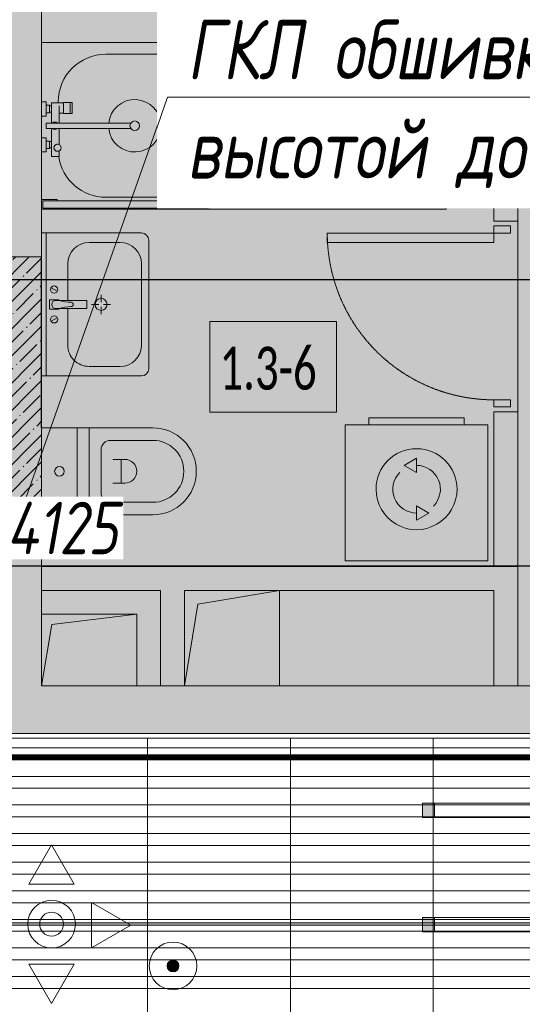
# Model space of a CAD drawing. Header units: millimetres. Extents: x -76220005 to 7466349, y -86687 to 22351.
# Tile 33 of 256: x 32086 to 34197, y -29366 to -25234. Entities that reach past the tile are written whole.
import ezdxf
from ezdxf import colors
from ezdxf.entities.mleader import LeaderData, LeaderLine
from ezdxf.math import Vec2, Vec3

# ---------------------------------------------------------------- set-up
doc = ezdxf.new("R2010")
doc.units = ezdxf.units.MM
for name, pattern in [('( Hidden )', [0.375, 0.25, -0.125]), ('-D1-02х01', [3, 2, -1]), ('-D1-03x03', [6, 3, -3]), ('DASHDOT', [25.4, 12.7, -6.35, 0, -6.35])]:
    doc.linetypes.add(name, pattern=pattern)
doc.layers.get('Defpoints').update_dxf_attribs({"color": 31})
for name, color, linetype, lineweight in [('_0', 7, 'Continuous', 13), ('A-000-MH_MASS', 7, '-D1-03x03', 5), ('A-010-A_ROOM', 7, 'Continuous', 18), ('A-200-M_WALL', 7, 'Continuous', 5), ('A-200-M_WALL_INT', 7, 'Continuous', 5), ('A-200-M_WALL_PAT', 7, 'Continuous', 5), ('A-230-M_FLOOR', 7, 'Continuous', 5), ('A-325-M_DOOR', 7, 'Continuous', 5), ('dim_light', 12, 'Continuous', 9), ('dim_pot', 183, 'Continuous', 9), ('E-610-M_EPS', 7, 'Continuous', 5), ('M-520-M_DRAINAGE_FW', 7, 'Continuous', 5), ('M-567-M_MECH_EQP', 7, 'Continuous', 5), ('pot', 183, 'Continuous', 15), ('pot sh', 183, 'Continuous', 15), ('S-280-M_COLUMN', 7, 'Continuous', 5), ('Z-060-M_DETAIL', 7, 'Continuous', 5), ('Марки дверей', 7, 'Continuous', 9), ('Сводный план', 7, 'Continuous', 0)]:
    doc.layers.add(name, color=color, linetype=linetype, lineweight=lineweight)
for name, color, linetype, lineweight, true_color in [('dim_razv', 7, 'DASHDOT', 9, 0x285228), ('light_pot', 7, 'Continuous', 15, 0x333300), ('pol', 7, 'Continuous', 15, 0x55666d)]:
    doc.layers.add(name, color=color, linetype=linetype, lineweight=lineweight, true_color=true_color)
doc.styles.add('Calibri Light_2', font='Calibri light.ttf', dxfattribs={"width": 0.7, "height": 250})
doc.styles.add('fl_iso paper', font='isocpeur.ttf', dxfattribs={"width": 0.8, "oblique": 10})
doc.styles.add('In tre', font='isocpeur.ttf', dxfattribs={"width": 0.8, "oblique": 10})
doc.dimstyles.new('In tre 1_75', dxfattribs={"dimtxt": 220, "dimasz": 120, "dimexe": 60, "dimexo": 10, "dimgap": 50, "dimtad": 1, "dimdec": 0, "dimrnd": 5, "dimzin": 0, "dimdsep": 46, "dimtxsty": 'fl_iso paper', "dimblk": 'ARCHTICK', "dimcen": 0, "dimdle": 60, "dimadec": 0, "dimazin": 0, "dimtfac": 1, "dimtdec": 0, "dimtofl": 0, "dimtmove": 1, "dimatfit": 1, "dimfxl": 1, "dimtfill": 1, "dimtolj": 1, "dimtzin": 0, "dimarcsym": 1})
pattern_1 = [(45, (36177.98, -48979.44), (-75.43415, 75.43415), [106.68, -17.78, 3.556, -17.78]), (45, (36177.98, -48904.05), (-75.43415, 75.43415), []), (50, (36177.98, -48979.44), (127.5292, -11.15758), [13.335, -146.685]), (355, (36177.98, -48979.44), (-24.66966, 133.74), [10.668, -117.348]), (100.451, (36188.6, -48980.37), (102.85973, 122.5818), [11.333, -124.663]), (46.184, (36177.98, -48943.88), (189.75516, -29.4304), [20.002, -220.027]), (96.636, (36193.79, -48946.33), (166.1822, 173.1996), [17, -186.995]), (351.184, (36177.98, -48943.88), (166.1839, 173.1976), [16.002, -176.022]), (21, (36195.76, -48952.77), (106.13027, -71.58603), [13.335, -146.685]), (326, (36195.76, -48952.77), (43.2619, 128.93175), [10.668, -117.348]), (71.451, (36204.6, -48958.73), (149.392, 57.34505), [11.333, -124.663]), (37.5, (36177.975, -48979.436), (2.16223, 59.18836), [3.353, -112.573, 3.353, -115.773, -117.792]), (37.5, (36177.975, -48979.436), (2.16223, 59.18836), [-235.052, 3.353, -114.44]), (7.5, (36177.975, -48979.436), (46.77386, 70.12615), [3.353, -64.567, 3.353, -109.906, -44.894]), (7.5, (36177.975, -48979.436), (46.77386, 70.12615), [-181.178, 3.353, -41.542]), (327.5, (36138.326, -48979.436), (94.91367, -4.01009), [3.353, -41.097, 3.353, -135.331, -184.023]), (327.5, (36138.326, -48979.436), (94.91367, -4.01009), [-183.134, 3.353, -180.67]), (317.5, (36120.55, -48979.44), (103.69057, 17.79882), [3.353, -54.432, 3.353, -88.748, -130.683]), (317.5, (36120.55, -48979.44), (103.69057, 17.79882), [-149.885, 3.353, -127.33])]

# ---------------------------------------------------------------- blocks, each defined once
blk = doc.blocks.new('*U312')
at = {"layer": 'pol', "true_color": 0x007dfa, "transparency": 33554687}
h = blk.add_hatch(color=150, dxfattribs=at)
h.dxf.hatch_style = 1
h.paths.add_polyline_path([(36010, 0), (0, 0), (0, -10), (36010, -10)])
at = {"layer": 'pol', "color": 162, "true_color": 0x2c3cc9}
blk.add_lwpolyline([(36010, 0), (0, 0), (0, -10), (36010, -10)], close=True, dxfattribs=at)
blk = doc.blocks.new('_DOT')
at = {"color": 0, "linetype": 'ByBlock'}
blk.add_line((-0.5, 0), (-1, 0), dxfattribs=at)
at = {"color": 0, "linetype": 'ByBlock', "const_width": 0.5}
blk.add_lwpolyline([(-0.25, 0, 1), (0.25, 0, 1)], format="xyb", close=True, dxfattribs=at)
blk = doc.blocks.new('*U329')
at = {"layer": 'light_pot', "linetype": 'ByBlock', "lineweight": 0}
h = blk.add_hatch(color=252, dxfattribs=at)
h.dxf.hatch_style = 1
h.paths.add_polyline_path([(-500, 30), (-550, 30), (-550, -30), (-500, -30)])
h = blk.add_hatch(color=252, dxfattribs=at)
h.dxf.hatch_style = 1
h.paths.add_polyline_path([(500, 30), (550, 30), (550, -30), (500, -30)])
for points in [[(-500, 30), (-550, 30), (-550, -30), (-500, -30)], [(500, -30), (-500, -30), (-500, 30), (500, 30)], [(500, 30), (550, 30), (550, -30), (500, -30)]]:
    blk.add_lwpolyline(points, close=True, dxfattribs=at)
blk = doc.blocks.new('_ArchTick')
at = {"color": 0, "linetype": 'ByBlock', "lineweight": 9, "const_width": 0.15}
blk.add_lwpolyline([(-0.5, -0.5), (0.5, 0.5)], dxfattribs=at)
blk = doc.blocks.new('*D373')
at = {"layer": 'Defpoints', "color": 0, "transparency": 16777216}
for p in [(30203, -27527.3), (30203, -28521.8), (34328, -28551.8)]:
    blk.add_point(p, dxfattribs=at)
at = {"layer": 'dim_light', "color": 0, "lineweight": -2, "transparency": 16777216}
for p, q in [((30203, -28511.8), (30203, -27467.3)), ((34328, -28541.8), (34328, -27467.3)), ((34388, -27527.3), (30143, -27527.3))]:
    blk.add_line(p, q, dxfattribs=at)
at = {"layer": 'dim_light', "color": 0, "lineweight": -2, "transparency": 16777216, "xscale": 120, "yscale": 120, "zscale": 120, "rotation": 180}
blk.add_blockref('_ArchTick', (30203, -27527.3), dxfattribs=at)
at = {"layer": 'dim_light', "color": 0, "lineweight": -2, "transparency": 16777216, "xscale": 120, "yscale": 120, "zscale": 120}
blk.add_blockref('_ArchTick', (34328, -27527.3), dxfattribs=at)
at = {"layer": 'dim_light', "color": 0, "transparency": 16777216, "insert": (32265.5, -27367.3), "char_height": 220, "attachment_point": 5, "style": 'fl_iso paper', "bg_fill": 3, "box_fill_scale": 1.1, "bg_fill_color": 256, "bg_fill_true_color": 13158600, "bg_fill_transparency": 0}
blk.add_mtext('\\A1;4125', dxfattribs=at)
blk = doc.blocks.new('A_MEQ_OpeningShaft-Rectangular - ВК-7999926-50_AS_Plan_10')
at = {"layer": 'Z-060-M_DETAIL', "linetype": '-D1-03x03'}
blk.add_hatch(color=256, dxfattribs=at).paths.add_polyline_path([(0, -300), (42.9, -42.9), (400, 0), (0, 0)])
at = {"layer": 'A-000-MH_MASS'}
for p, q in [((400, 0), (0, 0)), ((0, 0), (0, -300)), ((400, -300), (400, 0)), ((0, -300), (400, -300))]:
    blk.add_line(p, q, dxfattribs=at)
at = {"layer": 'Z-060-M_DETAIL'}
for p, q in [((400, 0), (0, 0)), ((0, 0), (0, -300)), ((42.9, -42.9), (400, 0)), ((400, 0), (400, -300)), ((0, -300), (42.9, -42.9)), ((0, -300), (400, -300))]:
    blk.add_line(p, q, dxfattribs=at)
blk = doc.blocks.new('A_MEQ_OpeningShaft-Rectangular - ОВ-7613551-50_AS_Plan_10')
at = {"layer": 'Z-060-M_DETAIL', "linetype": '-D1-03x03'}
blk.add_hatch(color=256, dxfattribs=at).paths.add_polyline_path([(0, -400), (57.1, -57.1), (400, 0), (0, 0)])
at = {"layer": 'A-000-MH_MASS'}
for p, q in [((400, 0), (0, 0)), ((0, 0), (0, -400)), ((400, -400), (400, 0)), ((0, -400), (400, -400))]:
    blk.add_line(p, q, dxfattribs=at)
at = {"layer": 'Z-060-M_DETAIL'}
for p, q in [((400, 0), (0, 0)), ((0, 0), (0, -400)), ((57.1, -57.1), (400, 0)), ((400, 0), (400, -400)), ((0, -400), (57.1, -57.1)), ((0, -400), (400, -400))]:
    blk.add_line(p, q, dxfattribs=at)
blk = doc.blocks.new('A_DOR_Door - INT_3_Single_800Wx2100H-7223319-50_AS_Plan_10')
at = {"layer": 'A-325-M_DOOR'}
for p, q in [((-380, 20), (-350, 20)), ((-380, -50), (-380, 20)), ((-350, 20), (-350, -50)), ((350, -50), (350, 20)), ((350, 20), (380, 20)), ((380, 20), (380, -50)), ((-350, -50), (-380, -50)), ((-350, -50), (-350, -750)), ((-310, -50), (-350, -50)), ((-350, -50), (-350, -750)), ((-310, -750), (-310, -50)), ((380, -50), (350, -50)), ((-350, -750), (-310, -750))]:
    blk.add_line(p, q, dxfattribs=at)
at = {"layer": 'A-325-M_DOOR', "linetype": '-D1-02х01'}
blk.add_arc((-350, -50), 700, 270, 0, dxfattribs=at)
blk = doc.blocks.new('MR_Ванна - Санузел с ванной_1700x700-V70-50_AS_Plan_10')
at = {"layer": 'M-520-M_DRAINAGE_FW'}
for p, q in [((-800, 0), (-800, 700)), ((-800, 700), (195.1, 700)), ((210, 700.1), (195, 700.1)), ((195, 700.1), (195, 660)), ((200, 665), (200, 695.1)), ((200, 695.1), (210, 695.1)), ((200, 695.1), (200, 665)), ((895, 695.1), (200, 695.1)), ((210, 665), (200, 665)), ((200, 665), (895, 665)), ((210, 695.1), (210, 700.1)), ((210, 700), (885, 700)), ((210, 660), (210, 665)), ((895, 665), (835, 665)), ((835, 665), (835, 660)), ((900, 700), (885, 700)), ((885, 700), (885, 695.1)), ((885, 695.1), (895, 695.1)), ((895, 695.1), (895, 665)), ((895, 665), (895, 695.1)), ((900, 660), (900, 700)), ((630, 650), (-430, 650)), ((195, 660), (210, 660)), ((835, 660), (900, 660)), ((826.3, 479.1), (858, 479.1)), ((826.3, 455.7), (826.3, 479.1)), ((858, 479.1), (858, 361.3)), ((880, 459.8), (900, 459.8)), ((880, 400), (880, 459.8)), ((900, 459.8), (900, 400)), ((826.3, 361.3), (826.3, 428.7)), ((858, 443.3), (866, 443.3)), ((858, 416.4), (858, 443.3)), ((866, 416.4), (858, 416.4)), ((866, 446), (880, 446)), ((866, 414), (866, 446)), ((866, 443.3), (866, 416.4)), ((880, 414), (866, 414)), ((880, 446), (880, 414)), ((900, 400), (880, 400)), ((524.9, 361.3), (880, 361.3)), ((880, 338.7), (524.9, 338.7)), ((826.3, 266.7), (826.3, 338.7)), ((858, 338.7), (858, 266.7)), ((880, 361.3), (880, 338.7)), ((770.9, 251.9), (770.9, 298.9)), ((770.9, 298.9), (780, 298.9)), ((780, 251.9), (780, 298.9)), ((780, 298.9), (807.5, 298.9)), ((780, 298.9), (780, 251.9)), ((807.5, 298.9), (807.5, 251.9)), ((807.5, 253.8), (807.5, 296.6)), ((807.5, 296.6), (826.3, 296.6)), ((858, 266.7), (858, 293.6)), ((858, 293.6), (866, 293.6)), ((866, 264), (866, 296)), ((866, 296), (880, 296)), ((866, 293.6), (866, 266.7)), ((880, 250.2), (880, 310)), ((880, 310), (900, 310)), ((880, 296), (880, 264)), ((900, 310), (900, 250.2)), ((780, 251.9), (770.9, 251.9)), ((807.5, 251.9), (780, 251.9)), ((858, 253.8), (807.5, 253.8)), ((830, 250), (830, 253.8)), ((858, 266.7), (858, 253.8)), ((866, 266.7), (858, 266.7)), ((880, 264), (866, 264)), ((900, 250.2), (880, 250.2)), ((-430, 50), (630, 50))]:
    blk.add_line(p, q, dxfattribs=at)
for centre, radius, start, end in [((-430, 350), 300, 90, 270), ((630, 450), 200, 8.4081, 90), ((508.5, 350), 110, 5.916, 354.084), ((832.8, 442.2), 15, 90, 270), ((832.8, 442.2), 15, 244.0483, 115.9517), ((832.8, 442.2), 15, 270, 90), ((508.5, 350), 20, 90, 270), ((508.5, 350), 20, 270, 90), ((508.5, 350), 20, 325.4667, 34.5333), ((843.9, 350), 15.5, 47.0093, 132.9907), ((843.9, 350), 15.5, 227.0093, 312.9907), ((630, 250), 200, 270, 360)]:
    blk.add_arc(centre, radius, start, end, dxfattribs=at)
blk = doc.blocks.new('MR_Тумба-Умывальник с зеркалом - Тумба-умывальник_600-V63-50_AS_Plan_10')
at = {"layer": 'M-520-M_DRAINAGE_FW'}
for p, q in [((-300, 0), (-300, 420)), ((-270, 450), (270, 450)), ((-170, 420), (170, 420)), ((300, 420), (300, 0)), ((-260, 200), (-260, 330)), ((0, 290), (0, 260)), ((260, 330), (260, 200)), ((-10, 250), (-40, 250)), ((40, 250), (10, 250)), ((0, 210), (0, 240)), ((-17, 73.1), (-17, 187.9)), ((-14, 190.9), (14, 190.9)), ((17, 187.9), (17, 73.1)), ((-17, 110), (-170, 110)), ((170, 110), (17, 110)), ((-69.7, 39.8), (-55.6, 66.3)), ((-20, 73.1), (-17, 73.1)), ((-20, 33.1), (-20, 73.1)), ((-17, 60), (-17, 73.1)), ((17, 73.1), (17, 60)), ((17, 73.1), (20, 73.1)), ((20, 73.1), (20, 33.1)), ((69.7, 39.8), (55.6, 66.3)), ((-300, 20), (300, 20)), ((20, 33.1), (-20, 33.1))]:
    blk.add_line(p, q, dxfattribs=at)
for centre, radius, start, end in [((-270, 420), 30, 90, 180), ((-170, 330), 90, 90, 180), ((170, 330), 90, 0, 90), ((270, 420), 30, 0, 90), ((0, 250), 25, 360, 180), ((0, 250), 25, 180, 360), ((-170, 200), 90, 180, 270), ((-14, 187.9), 3, 90, 180), ((-14, 187.9), 3, 105, 165), ((14, 187.9), 3, 0, 90), ((14, 187.9), 3, 15, 75), ((170, 200), 90, 270, 0), ((-217.6, 129.9), 208.5, 344.1823, 358.4054), ((0, 124.1), 9.19, 0, 180), ((217.6, 129.9), 208.5, 181.5946, 195.8177), ((-62.7, 53.1), 15, 0, 180), ((-62.7, 53.1), 15, 180, 0), ((0, 60), 17, 180, 0), ((62.7, 53.1), 15, 0, 180), ((62.7, 53.1), 15, 180, 0)]:
    blk.add_arc(centre, radius, start, end, dxfattribs=at)
blk = doc.blocks.new('MR_Унитаз напольный - Санузел с ванной-3100252-50_AS_Plan_10')
at = {"layer": 'M-520-M_DRAINAGE_FW'}
for p, q in [((-182.5, 0), (-182.5, 267.5)), ((-130, 267.5), (-130, 90)), ((130, 90), (130, 267.5)), ((182.5, 267.5), (182.5, 0)), ((-50, 150), (-50, 100)), ((-50, 135), (50, 135)), ((50, 100), (50, 150)), ((-90, 50), (90, 50)), ((182.5, 0), (-182.5, 0)), ((-182.5, -50), (-182.5, 0)), ((-182.5, 0), (182.5, 0)), ((182.5, 0), (182.5, -50)), ((-182.5, -50), (182.5, -50)), ((-182.5, -200), (-182.5, -50)), ((182.5, -50), (-182.5, -50)), ((182.5, -50), (182.5, -200)), ((182.5, -200), (-182.5, -200))]:
    blk.add_line(p, q, dxfattribs=at)
for centre, radius, start, end in [((0, 267.5), 182.5, 0, 180), ((0, 267.5), 130, 360, 180), ((0, 150), 50, 360, 180), ((-90, 90), 40, 180, 270), ((90, 90), 40, 270, 360), ((0, -125), 20, 360, 180), ((0, -125), 20, 180, 360)]:
    blk.add_arc(centre, radius, start, end, dxfattribs=at)
blk = doc.blocks.new('MR_Стиральная машина - Стиральная машина_600-2464872-50_AS_Plan_10')
at = {"layer": 'E-610-M_EPS'}
for p, q in [((300, 0), (-300, 0)), ((-300, 0), (-300, -570)), ((300, -570), (300, 0)), ((0, -170), (-52, -200)), ((-52, -200), (0, -230)), ((0, -230), (0, -170)), ((0, -370), (0, -430)), ((52, -400), (0, -370)), ((0, -430), (52, -400)), ((-300, -570), (300, -570)), ((-200, -570), (-200, -600)), ((200, -600), (200, -570)), ((-200, -600), (200, -600))]:
    blk.add_line(p, q, dxfattribs=at)
for radius, start, end in [(170, 360, 180), (100, 315, 90), (100, 135, 270), (170, 180, 360)]:
    blk.add_arc((0, -300), radius, start, end, dxfattribs=at)

msp = doc.modelspace()

# ---------------------------------------------------------------- hatches: boundary and pattern name
at = {"layer": '_0', "transparency": 33554534}
h = msp.add_hatch(color=252, dxfattribs=at)
h.dxf.hatch_style = 1
h.paths.add_polyline_path([(17837.9, -49734.4), (25204.6, -19284.4), (73878, -19284.4), (73878, -49734.4)])
h.paths.add_polyline_path([(28728, -40979.4), (28728, -37429.4), (30528, -37429.4), (30528, -30029.4), (28477.6, -30029.4), (28478, -28029.4), (29978, -28029.4), (29978, -27479.4), (32178, -27479.4), (32178, -28029.4), (44478, -28029.4), (44478, -27929.4), (45278, -27929.4), (45278, -27379.4), (47528, -27379.4), (47528, -27929.4), (53578, -27929.4), (53578, -27379.4), (55478, -27379.4), (55478, -27929.4), (64478, -27929.4), (64478, -26229.4), (67788, -26229.4), (67788, -28219.4), (66578, -28219.4), (66578, -30029.4), (62978, -30029.4), (62078, -30029.4), (58678, -30029.4), (58678, -38979.4), (61728, -38979.4), (62978, -38979.4), (66878, -38979.4), (66878, -41429.4), (64488, -41429.4), (64488, -41079.4), (59948, -41079.4), (59948, -41629.4), (57898, -41629.4), (57898, -41079.4), (47038, -41079.4), (47038, -41629.4), (44088, -41629.4), (44088, -40979.4)], flags=16)
at = {"layer": 'A-200-M_WALL_PAT'}
h = msp.add_hatch(dxfattribs=at)
h.set_pattern_fill('FP_2', color=256, style=0, pattern_type=2)
h.set_pattern_definition(pattern_1)
h.paths.add_polyline_path([(32178, -28229.4), (32178, -27329.4), (31978, -27329.4), (31978, -28229.4)])
h.paths.add_polyline_path([(32178, -26229.4), (32178, -19729.4), (31978, -19729.4), (31978, -26229.4)])
h = msp.add_hatch(dxfattribs=at)
h.set_pattern_fill('FP_2', color=256, style=0, pattern_type=2)
h.set_pattern_definition(pattern_1)
h.paths.add_polyline_path([(35616, -28229.4), (35678, -28229.4), (35678, -28029.4), (35578, -28029.4), (35578, -28229.4)])
h.paths.add_polyline_path([(34128, -28229.4), (34528, -28229.4), (34528, -28029.4), (32178, -28029.4), (32178, -28229.4), (33280.1, -28229.4)])
at = {"layer": 'S-280-M_COLUMN'}
h = msp.add_hatch(dxfattribs=at)
h.set_pattern_fill('FP_1', color=256, style=0, pattern_type=2)
h.set_pattern_definition([(45, (36177.975, -48979.44), (-57.02463, 57.02463), []), (45, (36235, -48979.44), (-57.02463, 57.02463), [100.806, -20.161, 3.353, -16.808])])
h.paths.add_polyline_path([(32178, -27329.4), (32178, -26229.4), (31928, -26229.4), (31928, -27329.4), (32169.9, -27329.4)])
at = {"layer": 'Сводный план', "lineweight": 13, "true_color": 0x00c200}
h = msp.add_hatch(color=92, dxfattribs=at)
h.dxf.hatch_style = 1
edge = h.paths.add_edge_path()
edge.add_arc((32730.2, -29204.9), 25, 0, 360)

# ---------------------------------------------------------------- linework, layer by layer
at = {"layer": 'A-010-A_ROOM', "lineweight": 5, "flags": 128}
msp.add_lwpolyline([(32885.4, -26500.5), (33416.4, -26500.5), (33416.4, -26881.5), (32885.4, -26881.5)], close=True, dxfattribs=at)
at = {"layer": 'A-200-M_WALL', "lineweight": 9}
for p, q in [((32178, -25579.7), (32178, -24629.2)), ((32178, -25729.4), (32178, -25639.4)), ((32178, -25989.4), (32178, -25789.2)), ((32178, -26229.4), (32178, -26029.4)), ((32178, -27529.4), (32178, -27329.4)), ((34178, -27529.4), (32178, -27529.4)), ((34178, -28029.4), (34178, -27529.4)), ((32178, -27729.4), (32178, -27629.4)), ((32178, -27629.4), (32678, -27629.4)), ((32678, -27629.4), (32678, -28029.4)), ((33178, -27629.4), (34078, -27629.4)), ((34078, -27629.4), (34078, -28029.4)), ((32678, -28029.4), (32578, -28029.4)), ((34078, -28029.4), (33178, -28029.4)), ((34488, -28029.4), (34178, -28029.4)), ((34528, -28229.4), (31978, -28229.4))]:
    msp.add_line(p, q, dxfattribs=at)
at = {"layer": 'A-200-M_WALL'}
for p, q in [((31978, -26229.4), (32178, -26229.4)), ((32178, -27329.4), (31978, -27329.4)), ((32178, -27529.4), (32178, -27629.4)), ((32678, -28029.4), (32778, -28029.4)), ((34078, -28029.4), (34178, -28029.4)), ((31978, -28249.4), (34528, -28249.4))]:
    msp.add_line(p, q, dxfattribs=at)
at = {"layer": 'A-200-M_WALL_INT'}
for p, q in [((34178, -24629.4), (34178, -26079.4)), ((34078, -25329.4), (32178, -25329.4)), ((34078, -26079.4), (34078, -25329.4)), ((34178, -26079.4), (34078, -26079.4)), ((34078, -27529.4), (34078, -26879.4)), ((34078, -26879.4), (34178, -26879.4)), ((34178, -26879.4), (34178, -27529.4))]:
    msp.add_line(p, q, dxfattribs=at)
at = {"layer": 'A-230-M_FLOOR'}
msp.add_line((34178, -26079.4), (34178, -26879.4), dxfattribs=at)
at = {"layer": 'dim_light'}
msp.add_lwpolyline([(64848, -40759.4), (28948, -40759.4), (28948, -38179.4), (30528, -38179.4), (30528, -38299.4), (30748, -38299.4), (30748, -29809.4), (28698, -29809.4), (28698, -29129.4), (28728, -29129.4), (28728, -28249.4), (64848, -28249.4)], dxfattribs=at)
at = {"layer": 'pol', "color": 0}
msp.add_lwpolyline([(38768, -30849.4), (30748, -30849.4), (30748, -29809.4), (30428, -29809.4), (30428, -29969.4), (29378, -29969.4), (29378, -29809.4), (28698, -29809.4), (28698, -29129.4), (28748, -29129.4), (28748, -28249.4), (28828, -28249.4), (28828, -28089.4), (29878, -28089.4), (29878, -28249.4), (34528, -28249.4), (34528, -28086.4), (35578, -28086.4), (35578, -28249.4), (39678, -28249.4)], dxfattribs=at)
at = {"layer": 'pol'}
for points in [[(32023, -28249.4), (32023, -29024.4), (32623, -29024.4), (32623, -28249.4)], [(32623, -28249.4), (32623, -29024.4), (33223, -29024.4), (33223, -28249.4)], [(33223, -28249.4), (33223, -29024.4), (33823, -29024.4), (33823, -28249.4)], [(33823, -28249.4), (33823, -29024.4), (34423, -29024.4), (34423, -28249.4)]]:
    msp.add_lwpolyline(points, dxfattribs=at)
for points in [[(32023, -30224.4), (32023, -29024.4), (32623, -29024.4), (32623, -30224.4)], [(32623, -30224.4), (32623, -29024.4), (33223, -29024.4), (33223, -30224.4)], [(33223, -30224.4), (33223, -29024.4), (33823, -29024.4), (33823, -30224.4)], [(33823, -30224.4), (33823, -29024.4), (34423, -29024.4), (34423, -30224.4)]]:
    msp.add_lwpolyline(points, close=True, dxfattribs=at)
at = {"layer": 'pot', "color": 0, "linetype": 'ByBlock'}
msp.add_lwpolyline([(64848, -40759.4), (28948, -40759.4), (28948, -38179.4), (30528, -38179.4), (30528, -38279.4), (30748, -38279.4), (30748, -29809.4), (28698, -29809.4), (28698, -29129.4), (28728, -29129.4), (28728, -28249.4), (64848, -28249.4)], dxfattribs=at)
at = {"layer": 'pot sh'}
for points in [[(28728, -28339.4), (66358, -28339.4), (66358, -28289.4), (28728, -28289.4)], [(28728, -28459.4), (66358, -28459.4), (66358, -28409.4), (28728, -28409.4)], [(28728, -28579.4), (66358, -28579.4), (66358, -28529.4), (28728, -28529.4)], [(28728, -28699.4), (66358, -28699.4), (66358, -28649.4), (28728, -28649.4)], [(28728, -28819.4), (66358, -28819.4), (66358, -28769.4), (28728, -28769.4)], [(28728, -28939.4), (66358, -28939.4), (66358, -28889.4), (28728, -28889.4)], [(28728, -29059.4), (66358, -29059.4), (66358, -29009.4), (28728, -29009.4)], [(28728, -29179.4), (66358, -29179.4), (66358, -29129.4), (28728, -29129.4)], [(28728, -29299.4), (66358, -29299.4), (66358, -29249.4), (28728, -29249.4)]]:
    msp.add_lwpolyline(points, close=True, dxfattribs=at)
at = {"layer": 'S-280-M_COLUMN'}
for p, q in [((32178, -26229.4), (31978, -26229.4)), ((31978, -27329.4), (32178, -27329.4))]:
    msp.add_line(p, q, dxfattribs=at)
at = {"layer": 'S-280-M_COLUMN', "lineweight": 25}
for p, q in [((32178, -26946.9), (32178, -26229.4)), ((32178, -27329.4), (32178, -27311.9))]:
    msp.add_line(p, q, dxfattribs=at)
at = {"layer": 'Сводный план', "color": 1, "lineweight": 13, "true_color": 0xf50000}
for points in [[(32315.4, -28861.2), (32125.3, -28861.2), (32220.3, -28696.6), (32315.4, -28861.2)], [(32388.5, -29128.7), (32388.5, -28938.5), (32553.2, -29033.6), (32388.5, -29128.7)], [(32315.4, -29197.6), (32125.3, -29197.6), (32220.3, -29362.3), (32315.4, -29197.6)]]:
    msp.add_lwpolyline(points, dxfattribs=at)
for radius in [100, 50]:
    msp.add_circle((32220.3, -29029.4), radius, dxfattribs=at)
at = {"layer": 'Сводный план', "color": 92, "lineweight": 13, "true_color": 0x00c200}
for radius in [100, 25]:
    msp.add_circle((32730.2, -29204.9), radius, dxfattribs=at)

# ---------------------------------------------------------------- block references
at = {"layer": 'A-325-M_DOOR', "color": 8, "true_color": 0x7f7f7f, "rotation": 269.9999999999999}
msp.add_blockref('A_DOR_Door - INT_3_Single_800Wx2100H-7223319-50_AS_Plan_10', (34128, -26479.4), dxfattribs=at)
at = {"layer": 'E-610-M_EPS', "rotation": 180}
msp.add_blockref('MR_Стиральная машина - Стиральная машина_600-2464872-50_AS_Plan_10', (33753, -27504.4), dxfattribs=at)
at = {"layer": 'light_pot', "color": 0, "linetype": 'ByBlock', "lineweight": -2, "transparency": 16777216}
for p in [(34328, -28551.8), (34328, -29031.8)]:
    msp.add_blockref('*U329', p, dxfattribs=at)
at = {"layer": 'M-520-M_DRAINAGE_FW'}
for name, p, rotation in [('MR_Ванна - Санузел с ванной_1700x700-V70-50_AS_Plan_10', (33078, -25329.4), 180), ('MR_Тумба-Умывальник с зеркалом - Тумба-умывальник_600-V63-50_AS_Plan_10', (32178, -26429.3), 269.9999999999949), ('MR_Унитаз напольный - Санузел с ванной-3100252-50_AS_Plan_10', (32378, -27129.4), 269.9999999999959)]:
    msp.add_blockref(name, p, dxfattribs=dict(at, rotation=rotation))
at = {"layer": 'M-567-M_MECH_EQP'}
for name, p in [('A_MEQ_OpeningShaft-Rectangular - ОВ-7613551-50_AS_Plan_10', (32778, -27629.4)), ('A_MEQ_OpeningShaft-Rectangular - ВК-7999926-50_AS_Plan_10', (32178, -27729.4))]:
    msp.add_blockref(name, p, dxfattribs=at)
at = {"layer": 'pol', "xscale": -1, "rotation": 180}
msp.add_blockref('*U312', (29623, -29034.4), dxfattribs=at)

# ---------------------------------------------------------------- texts
at = {"layer": 'A-010-A_ROOM', "lineweight": 5, "insert": (32925.2, -26606.7), "char_height": 180, "width": 577.215, "attachment_point": 1, "style": 'Calibri Light_2'}
msp.add_mtext('1.3-6 ', dxfattribs=at)

# ---------------------------------------------------------------- next in the draw order: leaders
at = {"layer": 'Марки дверей', "lineweight": -2, "transparency": 33554687}
ml = msp.add_multileader_mtext('Standard', dxfattribs=at)
ml.set_content('\\pxsm1,ql;ГКЛ обшивка толщиной 75 мм \\Pвысотой до перекрытия', color=256, style='fl_iso paper')
ml.set_leader_properties(lineweight=5)
ml.set_arrow_properties(name='DOT')
ml.build(insert=Vec2(0, 0))
ml.multileader.update_dxf_attribs({"has_dogleg": 0, "text_left_attachment_type": 6, "text_right_attachment_type": 6, "dogleg_length": 0.75, "arrow_head_size": 60, "scale": 40})
ctx = ml.context
ctx.base_point, ctx.scale, ctx.char_height, ctx.arrow_head_size, ctx.landing_gap_size, ctx.plane_origin = Vec3(32707.6, -25559.2), 40, 250, 60, 80, Vec3(34719.7, -18379.3)
ctx.left_attachment, ctx.right_attachment = 6, 6
notes = []
notes.append((ctx, [(1, (1, 1, 0), (32677.6, -25559.2), (1, 0), 30, [(0, [(31788.2, -28154.4)], 0, [])])]))
ctx.mtext.insert, ctx.mtext.width, ctx.mtext.defined_height, ctx.mtext.line_spacing_factor, ctx.mtext.flow_direction = Vec3(32787.6, -25234.2), 4067.72, 979.1, 0.7, 5
ctx.mtext.has_bg_fill, ctx.mtext.bg_color, ctx.mtext.bg_scale_factor, ctx.mtext.bg_transparency, ctx.mtext.use_window_bg_color = 1, -1027028792, 1.5, 0, 1
for ctx, leaders in notes:
    for number, flags, end, landing, length, lines in leaders:
        leader = LeaderData()
        leader.index, (leader.has_last_leader_line, leader.has_dogleg_vector, leader.attachment_direction) = number, flags
        leader.last_leader_point, leader.dogleg_vector, leader.dogleg_length = Vec3(end), Vec3(landing), length
        for number, points, colour, breaks in lines:
            line = LeaderLine()
            line.index, line.vertices, line.color, line.breaks = number, Vec3.list(points), colors.encode_raw_color(colour), breaks
            leader.lines.append(line)
        ctx.leaders.append(leader)

# ---------------------------------------------------------------- next in the draw order: dimensions: what is measured, and where the dimension line sits
at = {"layer": 'dim_light'}
dim = msp.add_linear_dim(base=(30203, -27527.3), p1=(34328, -28551.8), p2=(30203, -28521.8), dimstyle='In tre 1_75', dxfattribs=at)
dim.commit()
dim.dimension.update_dxf_attribs({"geometry": '*D373', "text_midpoint": (32265.5, -27367.3)})

# ---------------------------------------------------------------- next in the draw order: linework, layer by layer
at = {"layer": 'dim_razv', "color": 1, "linetype": '( Hidden )', "ltscale": 10, "true_color": 0xff0a0a, "const_width": 25}
msp.add_lwpolyline([(29878, -28329.4), (34528, -28329.4)], dxfattribs=at)

# ---------------------------------------------------------------- next in the draw order: leaders
at = {"layer": 'dim_pot', "color": 0, "linetype": 'ByBlock'}
ml = msp.add_multileader_mtext('Standard', dxfattribs=at)
ml.set_content('Противодымный экран (ГКЛ короб по металлическому каркасу от отм. +2.500 до перекрытия)', style='In tre')
ml.set_leader_properties()
ml.build(insert=Vec2(0, 0))
ml.multileader.update_dxf_attribs({"text_left_attachment_type": 6, "text_right_attachment_type": 6, "dogleg_length": 1, "arrow_head_size": 0, "scale": 50})
ctx = ml.context
ctx.base_point, ctx.scale, ctx.char_height, ctx.arrow_head_size, ctx.landing_gap_size, ctx.plane_origin = Vec3(37258.3, -26326.5), 50, 200, 0, 4.5, Vec3(46817.6, -24440.2)
ctx.left_attachment, ctx.right_attachment = 6, 6
notes = []
notes.append((ctx, [(0, (1, 1, 0), (39729.2, -26326.5), (-1, 0), 50, [(0, [(42004.3, -30509.7)], 0, [])])]))
ctx.mtext.insert, ctx.mtext.width, ctx.mtext.defined_height, ctx.mtext.flow_direction = Vec3(37262.8, -26066.5), 2494.153, 696.6, 5
ctx.mtext.has_bg_fill, ctx.mtext.bg_color, ctx.mtext.bg_scale_factor, ctx.mtext.bg_transparency, ctx.mtext.use_window_bg_color = 1, -1027028792, 1.5, 0, 1
for ctx, leaders in notes:
    for number, flags, end, landing, length, lines in leaders:
        leader = LeaderData()
        leader.index, (leader.has_last_leader_line, leader.has_dogleg_vector, leader.attachment_direction) = number, flags
        leader.last_leader_point, leader.dogleg_vector, leader.dogleg_length = Vec3(end), Vec3(landing), length
        for number, points, colour, breaks in lines:
            line = LeaderLine()
            line.index, line.vertices, line.color, line.breaks = number, Vec3.list(points), colors.encode_raw_color(colour), breaks
            leader.lines.append(line)
        ctx.leaders.append(leader)

doc.saveas('drawing.dxf')
